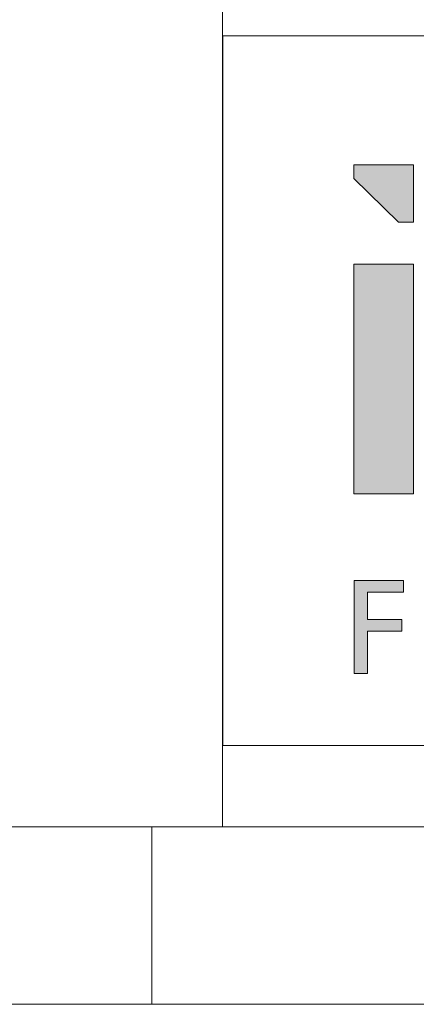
# Model space of a CAD drawing. Header units: millimetres. Extents: x 0 to 594, y 0 to 424.
# Tile 3 of 14: x 397 to 408, y 0 to 29. Entities that reach past the tile are written whole.
import ezdxf

# ---------------------------------------------------------------- set-up
doc = ezdxf.new("R2010")
doc.units = ezdxf.units.MM
doc.header["$LTSCALE"] = 0.25

# ---------------------------------------------------------------- blocks, each defined once
blk = doc.blocks.new('cajetin')
at = {"color": 7, "linetype": 'Continuous', "lineweight": 18}
for p, q in [((853.5, 7.5), (7.5, 7.5)), ((580.5, 7.5), (580.5, 0)), ((861, 0), (0, 0))]:
    blk.add_line(p, q, dxfattribs=at)
blk = doc.blocks.new('LOGO_sombreado')
at = {"linetype": 'Continuous'}
for points in [[(5.379, 14.745), (5.379, 16.368), (3.691, 16.368), (3.691, 15.977), (4.956, 14.745)], [(5.379, 13.567), (3.691, 13.567), (3.691, 7.09), (5.379, 7.09)], [(4.078, 4.32), (5.1, 4.32), (5.1, 4.651), (3.702, 4.651), (3.702, 2.023), (4.078, 2.023), (4.078, 3.22), (5.054, 3.22), (5.054, 3.551), (4.078, 3.551)], [(4.078, 4.32), (5.1, 4.32), (5.1, 4.651), (3.702, 4.651), (3.702, 2.023), (4.078, 2.023), (4.078, 3.22), (5.054, 3.22), (5.054, 3.551), (4.078, 3.551)]]:
    blk.add_hatch(color=7, dxfattribs=at).paths.add_polyline_path(points, flags=0)
at = {"color": 7, "linetype": 'Continuous', "lineweight": 18}
for p, q in [((0, 20), (0, 0)), ((0, 20), (72.5, 20)), ((3.691, 16.368), (3.691, 15.977)), ((5.379, 16.368), (3.691, 16.368)), ((5.379, 16.368), (5.379, 14.745)), ((3.691, 15.977), (4.956, 14.745)), ((4.956, 14.745), (5.379, 14.745)), ((3.691, 7.09), (3.691, 13.567)), ((3.691, 13.567), (5.379, 13.567)), ((5.379, 13.567), (5.379, 7.09)), ((5.379, 7.09), (3.691, 7.09)), ((3.702, 2.023), (3.702, 4.651)), ((3.702, 4.651), (5.1, 4.651)), ((3.702, 2.023), (3.702, 4.651)), ((5.1, 4.651), (5.1, 4.32)), ((4.078, 4.32), (4.078, 3.551)), ((5.1, 4.32), (4.078, 4.32)), ((4.078, 3.551), (5.054, 3.551)), ((5.054, 3.551), (5.054, 3.22)), ((5.054, 3.22), (4.078, 3.22)), ((4.078, 3.22), (4.078, 2.023)), ((4.078, 2.023), (3.702, 2.023)), ((0, 0), (72.5, 0))]:
    blk.add_line(p, q, dxfattribs=at)
blk = doc.blocks.new('A$C05b564d1')
at = {"color": 7, "linetype": 'Continuous', "lineweight": 18}
for p, q in [((402.554, 51.742), (402.554, 5.174)), ((402.554, 5.174), (588.826, 5.174))]:
    blk.add_line(p, q, dxfattribs=at)
at = {"xscale": 0.689895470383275, "yscale": 0.689895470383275, "zscale": 0.689895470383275}
blk.add_blockref('cajetin', (0, 0), dxfattribs=at)
at = {"color": 7, "linetype": 'Continuous', "xscale": 1.034843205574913, "yscale": 1.034843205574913, "zscale": 1.034843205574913}
blk.add_blockref('LOGO_sombreado', (402.564, 7.552), dxfattribs=at)

msp = doc.modelspace()

# ---------------------------------------------------------------- block references
msp.add_blockref('A$C05b564d1', (0, 0))

doc.saveas('drawing.dxf')
